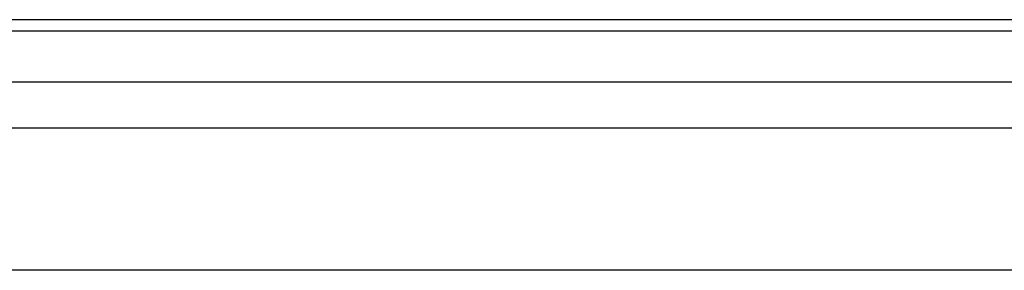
# Model space of a CAD drawing. Extents: x 0 to 286551, y -50 to 581131.
# Tile 39 of 207: x 104516 to 105804, y 560667 to 560995. Entities that reach past the tile are written whole.
import ezdxf

# ---------------------------------------------------------------- set-up
doc = ezdxf.new("R2010")
doc.units = 0
doc.header["$MEASUREMENT"] = 0
doc.layers.add('0.13', color=5, linetype='CONTINUOUS')

msp = doc.modelspace()

# ---------------------------------------------------------------- linework, layer by layer
at = {"layer": '0.13'}
for points in [[(106454.2, 560994.5), (102899.9, 560994.5)], [(106454.2, 560979.5), (102899.9, 560979.5)], [(106462.3, 560913), (102899.9, 560913)], [(106488.4, 560853), (102899.9, 560853)], [(106488.4, 560667.2), (102899.9, 560667.2)]]:
    msp.add_lwpolyline(points, dxfattribs=at)

doc.saveas('drawing.dxf')
